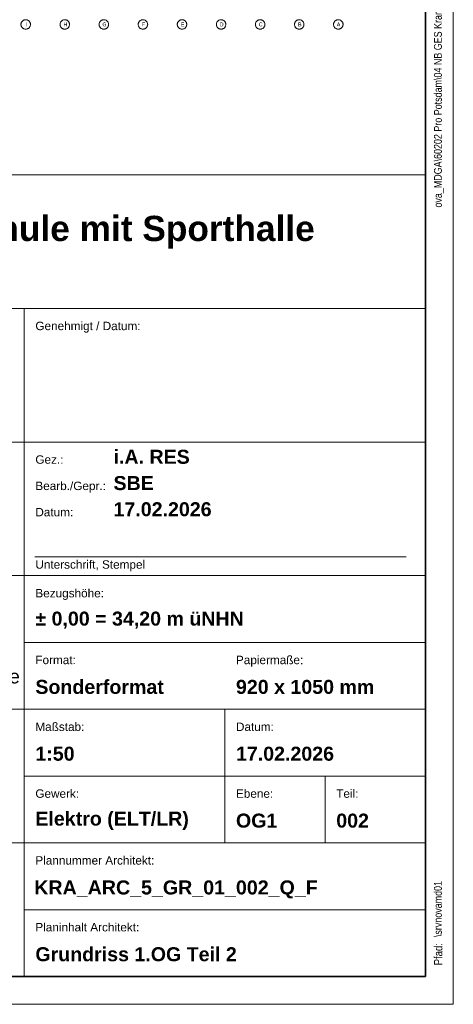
# Model space of a CAD drawing. Extents: x -620 to 300, y 62 to 1107.
# Tile 46 of 109: x 223 to 300, y 62 to 239. Entities that reach past the tile are written whole.
import ezdxf
from ezdxf.lldxf.tags import DXFTag

# ---------------------------------------------------------------- set-up
doc = ezdxf.new("R2010")
doc.units = 0
for name, color, linetype, lineweight in [('iwb_Plankopf Linie', 7, 'Continuous', 13), ('iwb_Plankopf Rahmen', 7, 'Continuous', 35), ('iwb_Plankopf Text', 7, 'Continuous', 18), ('PK_LP_Achsen', 7, 'STRICHPUNKT2', 5)]:
    doc.layers.add(name, color=color, linetype=linetype, lineweight=lineweight)
doc.layers.add('PK_LP_T02', color=7, linetype='Continuous', lineweight=9, true_color=0xff6600)
doc.styles.add('Arial Narrow', font='ARIALN.TTF')
doc.styles.add('Plankopf', font='arial.ttf')
doc.styles.get("Standard").update_dxf_attribs({"font": 'ARIALN.TTF'})
tags = doc.linetypes.add('Punkte_Nova', pattern=[4.8, 0.4, 0.2, -4, 0.2]).pattern_tags.tags
tags[10:11] = [DXFTag(74, 4), DXFTag(75, 0), DXFTag(340, '0'), DXFTag(46, 0.0), DXFTag(50, 0.0), DXFTag(44, 0.0), DXFTag(45, 0.0)]
tags[8:9] = [DXFTag(74, 4), DXFTag(75, 0), DXFTag(340, '0'), DXFTag(46, 0.0), DXFTag(50, 0.0), DXFTag(44, 0.0), DXFTag(45, 0.0)]
tags[6:7] = [DXFTag(74, 4), DXFTag(75, 0), DXFTag(340, '0'), DXFTag(46, 0.0), DXFTag(50, 0.0), DXFTag(44, 0.0), DXFTag(45, 0.0)]
tags[4:5] = [DXFTag(74, 4), DXFTag(75, 0), DXFTag(340, '0'), DXFTag(46, 0.0), DXFTag(50, 0.0), DXFTag(44, 0.0), DXFTag(45, 0.0)]
tags = doc.linetypes.add('STRICHPUNKT2', pattern=[12.7, 6.35, -3.175, 0, -3.175]).pattern_tags.tags
tags[10:11] = [DXFTag(74, 4), DXFTag(75, 0), DXFTag(340, '0'), DXFTag(46, 0.0), DXFTag(50, 0.0), DXFTag(44, 0.0), DXFTag(45, 0.0)]
tags[8:9] = [DXFTag(74, 4), DXFTag(75, 0), DXFTag(340, '0'), DXFTag(46, 0.0), DXFTag(50, 0.0), DXFTag(44, 0.0), DXFTag(45, 0.0)]
tags[6:7] = [DXFTag(74, 4), DXFTag(75, 0), DXFTag(340, '0'), DXFTag(46, 0.0), DXFTag(50, 0.0), DXFTag(44, 0.0), DXFTag(45, 0.0)]
tags[4:5] = [DXFTag(74, 4), DXFTag(75, 0), DXFTag(340, '0'), DXFTag(46, 0.0), DXFTag(50, 0.0), DXFTag(44, 0.0), DXFTag(45, 0.0)]

# ---------------------------------------------------------------- blocks, each defined once
blk = doc.blocks.new('Blockreferenz-A06G9G5L8I')
at = {"layer": 'PK_LP_Achsen', "linetype": 'ByBlock', "ltscale": 0.13}
for p, q in [((222.8, 238.69), (222.83, 238.77)), ((222.83, 238.77), (222.87, 238.84)), ((222.87, 238.84), (222.91, 238.91)), ((222.91, 238.91), (222.96, 238.98)), ((222.96, 238.98), (223.02, 239.04)), ((223.02, 239.04), (223.08, 239.1)), ((223.08, 239.1), (223.15, 239.15)), ((223.15, 239.15), (223.22, 239.19)), ((223.22, 239.19), (223.29, 239.23)), ((223.29, 239.23), (223.37, 239.25)), ((223.37, 239.25), (223.45, 239.27)), ((223.45, 239.27), (223.53, 239.29)), ((223.53, 239.29), (223.62, 239.29)), ((223.62, 239.29), (223.7, 239.29)), ((223.7, 239.29), (223.78, 239.27)), ((223.78, 239.27), (223.86, 239.25)), ((223.86, 239.25), (223.94, 239.23)), ((223.94, 239.23), (224.02, 239.19)), ((224.02, 239.19), (224.09, 239.15)), ((224.09, 239.15), (224.16, 239.1)), ((224.16, 239.1), (224.22, 239.04)), ((224.22, 239.04), (224.27, 238.98)), ((224.27, 238.98), (224.32, 238.91)), ((224.32, 238.91), (224.37, 238.84)), ((224.37, 238.84), (224.4, 238.77)), ((224.4, 238.77), (224.43, 238.69)), ((229.82, 238.69), (229.84, 238.77)), ((229.84, 238.77), (229.88, 238.84)), ((229.88, 238.84), (229.92, 238.91)), ((229.92, 238.91), (229.97, 238.98)), ((229.97, 238.98), (230.03, 239.04)), ((230.03, 239.04), (230.09, 239.1)), ((230.09, 239.1), (230.16, 239.15)), ((230.16, 239.15), (230.23, 239.19)), ((230.23, 239.19), (230.3, 239.23)), ((230.3, 239.23), (230.38, 239.25)), ((230.38, 239.25), (230.46, 239.27)), ((230.46, 239.27), (230.55, 239.29)), ((230.55, 239.29), (230.63, 239.29)), ((230.63, 239.29), (230.71, 239.29)), ((230.71, 239.29), (230.8, 239.27)), ((230.8, 239.27), (230.88, 239.25)), ((230.88, 239.25), (230.96, 239.23)), ((230.96, 239.23), (231.03, 239.19)), ((231.03, 239.19), (231.1, 239.15)), ((231.1, 239.15), (231.17, 239.1)), ((231.17, 239.1), (231.23, 239.04)), ((231.23, 239.04), (231.29, 238.98)), ((231.29, 238.98), (231.34, 238.91)), ((231.34, 238.91), (231.38, 238.84)), ((231.38, 238.84), (231.42, 238.77)), ((231.42, 238.77), (231.44, 238.69)), ((236.83, 238.69), (236.86, 238.77)), ((236.86, 238.77), (236.89, 238.84)), ((236.89, 238.84), (236.94, 238.91)), ((236.94, 238.91), (236.99, 238.98)), ((236.99, 238.98), (237.04, 239.04)), ((237.04, 239.04), (237.1, 239.1)), ((237.1, 239.1), (237.17, 239.15)), ((237.17, 239.15), (237.24, 239.19)), ((237.24, 239.19), (237.32, 239.23)), ((237.32, 239.23), (237.4, 239.25)), ((237.4, 239.25), (237.48, 239.27)), ((237.48, 239.27), (237.56, 239.29)), ((237.56, 239.29), (237.64, 239.29)), ((237.64, 239.29), (237.73, 239.29)), ((237.73, 239.29), (237.81, 239.27)), ((237.81, 239.27), (237.89, 239.25)), ((237.89, 239.25), (237.97, 239.23)), ((237.97, 239.23), (238.04, 239.19)), ((238.04, 239.19), (238.11, 239.15)), ((238.11, 239.15), (238.18, 239.1)), ((238.18, 239.1), (238.24, 239.04)), ((238.24, 239.04), (238.3, 238.98)), ((238.3, 238.98), (238.35, 238.91)), ((238.35, 238.91), (238.39, 238.84)), ((238.39, 238.84), (238.43, 238.77)), ((238.43, 238.77), (238.46, 238.69)), ((243.84, 238.69), (243.87, 238.77)), ((243.87, 238.77), (243.91, 238.84)), ((243.91, 238.84), (243.95, 238.91)), ((243.95, 238.91), (244, 238.98)), ((244, 238.98), (244.05, 239.04)), ((244.05, 239.04), (244.12, 239.1)), ((244.12, 239.1), (244.18, 239.15)), ((244.18, 239.15), (244.25, 239.19)), ((244.25, 239.19), (244.33, 239.23)), ((244.33, 239.23), (244.41, 239.25)), ((244.41, 239.25), (244.49, 239.27)), ((244.49, 239.27), (244.57, 239.29)), ((244.57, 239.29), (244.66, 239.29)), ((244.66, 239.29), (244.74, 239.29)), ((244.74, 239.29), (244.82, 239.27)), ((244.82, 239.27), (244.9, 239.25)), ((244.9, 239.25), (244.98, 239.23)), ((244.98, 239.23), (245.06, 239.19)), ((245.06, 239.19), (245.13, 239.15)), ((245.13, 239.15), (245.19, 239.1)), ((245.19, 239.1), (245.26, 239.04)), ((245.26, 239.04), (245.31, 238.98)), ((245.31, 238.98), (245.36, 238.91)), ((245.36, 238.91), (245.4, 238.84)), ((245.4, 238.84), (245.44, 238.77)), ((245.44, 238.77), (245.47, 238.69)), ((250.85, 238.69), (250.88, 238.77)), ((250.88, 238.77), (250.92, 238.84)), ((250.92, 238.84), (250.96, 238.91)), ((250.96, 238.91), (251.01, 238.98)), ((251.01, 238.98), (251.07, 239.04)), ((251.07, 239.04), (251.13, 239.1)), ((251.13, 239.1), (251.2, 239.15)), ((251.2, 239.15), (251.27, 239.19)), ((251.27, 239.19), (251.34, 239.23)), ((251.34, 239.23), (251.42, 239.25)), ((251.42, 239.25), (251.5, 239.27)), ((251.5, 239.27), (251.58, 239.29)), ((251.58, 239.29), (251.67, 239.29)), ((251.67, 239.29), (251.75, 239.29)), ((251.75, 239.29), (251.83, 239.27)), ((251.83, 239.27), (251.91, 239.25)), ((251.91, 239.25), (251.99, 239.23)), ((251.99, 239.23), (252.07, 239.19)), ((252.07, 239.19), (252.14, 239.15)), ((252.14, 239.15), (252.21, 239.1)), ((252.21, 239.1), (252.27, 239.04)), ((252.27, 239.04), (252.32, 238.98)), ((252.32, 238.98), (252.37, 238.91)), ((252.37, 238.91), (252.42, 238.84)), ((252.42, 238.84), (252.45, 238.77)), ((252.45, 238.77), (252.48, 238.69)), ((257.87, 238.69), (257.89, 238.77)), ((257.89, 238.77), (257.93, 238.84)), ((257.93, 238.84), (257.97, 238.91)), ((257.97, 238.91), (258.02, 238.98)), ((258.02, 238.98), (258.08, 239.04)), ((258.08, 239.04), (258.14, 239.1)), ((258.14, 239.1), (258.21, 239.15)), ((258.21, 239.15), (258.28, 239.19)), ((258.28, 239.19), (258.35, 239.23)), ((258.35, 239.23), (258.43, 239.25)), ((258.43, 239.25), (258.51, 239.27)), ((258.51, 239.27), (258.6, 239.29)), ((258.6, 239.29), (258.68, 239.29)), ((258.68, 239.29), (258.76, 239.29)), ((258.76, 239.29), (258.85, 239.27)), ((258.85, 239.27), (258.93, 239.25)), ((258.93, 239.25), (259.01, 239.23)), ((259.01, 239.23), (259.08, 239.19)), ((259.08, 239.19), (259.15, 239.15)), ((259.15, 239.15), (259.22, 239.1)), ((259.22, 239.1), (259.28, 239.04)), ((259.28, 239.04), (259.34, 238.98)), ((259.34, 238.98), (259.39, 238.91)), ((259.39, 238.91), (259.43, 238.84)), ((259.43, 238.84), (259.47, 238.77)), ((259.47, 238.77), (259.49, 238.69)), ((264.88, 238.69), (264.91, 238.77)), ((264.91, 238.77), (264.94, 238.84)), ((264.94, 238.84), (264.99, 238.91)), ((264.99, 238.91), (265.04, 238.98)), ((265.04, 238.98), (265.09, 239.04)), ((265.09, 239.04), (265.15, 239.1)), ((265.15, 239.1), (265.22, 239.15)), ((265.22, 239.15), (265.29, 239.19)), ((265.29, 239.19), (265.37, 239.23)), ((265.37, 239.23), (265.45, 239.25)), ((265.45, 239.25), (265.53, 239.27)), ((265.53, 239.27), (265.61, 239.29)), ((265.61, 239.29), (265.69, 239.29)), ((265.69, 239.29), (265.78, 239.29)), ((265.78, 239.29), (265.86, 239.27)), ((265.86, 239.27), (265.94, 239.25)), ((265.94, 239.25), (266.02, 239.23)), ((266.02, 239.23), (266.09, 239.19)), ((266.09, 239.19), (266.16, 239.15)), ((266.16, 239.15), (266.23, 239.1)), ((266.23, 239.1), (266.29, 239.04)), ((266.29, 239.04), (266.35, 238.98)), ((266.35, 238.98), (266.4, 238.91)), ((266.4, 238.91), (266.44, 238.84)), ((266.44, 238.84), (266.48, 238.77)), ((266.48, 238.77), (266.51, 238.69)), ((271.89, 238.69), (271.92, 238.77)), ((271.92, 238.77), (271.96, 238.84)), ((271.96, 238.84), (272, 238.91)), ((272, 238.91), (272.05, 238.98)), ((272.05, 238.98), (272.1, 239.04)), ((272.1, 239.04), (272.17, 239.1)), ((272.17, 239.1), (272.23, 239.15)), ((272.23, 239.15), (272.3, 239.19)), ((272.3, 239.19), (272.38, 239.23)), ((272.38, 239.23), (272.46, 239.25)), ((272.46, 239.25), (272.54, 239.27)), ((272.54, 239.27), (272.62, 239.29)), ((272.62, 239.29), (272.71, 239.29)), ((272.71, 239.29), (272.79, 239.29)), ((272.79, 239.29), (272.87, 239.27)), ((272.87, 239.27), (272.95, 239.25)), ((272.95, 239.25), (273.03, 239.23)), ((273.03, 239.23), (273.11, 239.19)), ((273.11, 239.19), (273.18, 239.15)), ((273.18, 239.15), (273.24, 239.1)), ((273.24, 239.1), (273.31, 239.04)), ((273.31, 239.04), (273.36, 238.98)), ((273.36, 238.98), (273.41, 238.91)), ((273.41, 238.91), (273.45, 238.84)), ((273.45, 238.84), (273.49, 238.77)), ((273.49, 238.77), (273.52, 238.69)), ((278.9, 238.69), (278.93, 238.77)), ((278.93, 238.77), (278.97, 238.84)), ((278.97, 238.84), (279.01, 238.91)), ((279.01, 238.91), (279.06, 238.98)), ((279.06, 238.98), (279.12, 239.04)), ((279.12, 239.04), (279.18, 239.1)), ((279.18, 239.1), (279.25, 239.15)), ((279.25, 239.15), (279.32, 239.19)), ((279.32, 239.19), (279.39, 239.23)), ((279.39, 239.23), (279.47, 239.25)), ((279.47, 239.25), (279.55, 239.27)), ((279.55, 239.27), (279.63, 239.29)), ((279.63, 239.29), (279.72, 239.29)), ((279.72, 239.29), (279.8, 239.29)), ((279.8, 239.29), (279.88, 239.27)), ((279.88, 239.27), (279.96, 239.25)), ((279.96, 239.25), (280.04, 239.23)), ((280.04, 239.23), (280.12, 239.19)), ((280.12, 239.19), (280.19, 239.15)), ((280.19, 239.15), (280.26, 239.1)), ((280.26, 239.1), (280.32, 239.04)), ((280.32, 239.04), (280.37, 238.98)), ((280.37, 238.98), (280.42, 238.91)), ((280.42, 238.91), (280.47, 238.84)), ((280.47, 238.84), (280.5, 238.77)), ((280.5, 238.77), (280.53, 238.69)), ((222.77, 238.52), (222.78, 238.61)), ((222.77, 238.44), (222.77, 238.52)), ((222.77, 238.36), (222.77, 238.44)), ((222.78, 238.28), (222.77, 238.36)), ((222.78, 238.61), (222.8, 238.69)), ((222.8, 238.19), (222.78, 238.28)), ((222.83, 238.12), (222.8, 238.19)), ((222.87, 238.04), (222.83, 238.12)), ((222.91, 237.97), (222.87, 238.04)), ((222.96, 237.9), (222.91, 237.97)), ((223.02, 237.84), (222.96, 237.9)), ((223.08, 237.78), (223.02, 237.84)), ((223.15, 237.73), (223.08, 237.78)), ((223.22, 237.69), (223.15, 237.73)), ((223.29, 237.66), (223.22, 237.69)), ((223.37, 237.63), (223.29, 237.66)), ((223.45, 237.61), (223.37, 237.63)), ((223.53, 237.6), (223.45, 237.61)), ((223.62, 237.59), (223.53, 237.6)), ((223.7, 237.6), (223.62, 237.59)), ((223.78, 237.61), (223.7, 237.6)), ((223.86, 237.63), (223.78, 237.61)), ((223.94, 237.66), (223.86, 237.63)), ((224.02, 237.69), (223.94, 237.66)), ((224.09, 237.73), (224.02, 237.69)), ((224.16, 237.78), (224.09, 237.73)), ((224.22, 237.84), (224.16, 237.78)), ((224.27, 237.9), (224.22, 237.84)), ((224.32, 237.97), (224.27, 237.9)), ((224.37, 238.04), (224.32, 237.97)), ((224.4, 238.12), (224.37, 238.04)), ((224.43, 238.19), (224.4, 238.12)), ((224.43, 238.69), (224.45, 238.61)), ((224.45, 238.28), (224.43, 238.19)), ((224.45, 238.61), (224.46, 238.52)), ((224.46, 238.36), (224.45, 238.28)), ((224.46, 238.52), (224.47, 238.44)), ((224.47, 238.44), (224.46, 238.36)), ((229.78, 238.52), (229.8, 238.61)), ((229.78, 238.44), (229.78, 238.52)), ((229.78, 238.36), (229.78, 238.44)), ((229.8, 238.28), (229.78, 238.36)), ((229.8, 238.61), (229.82, 238.69)), ((229.82, 238.19), (229.8, 238.28)), ((229.84, 238.12), (229.82, 238.19)), ((229.88, 238.04), (229.84, 238.12)), ((229.92, 237.97), (229.88, 238.04)), ((229.97, 237.9), (229.92, 237.97)), ((230.03, 237.84), (229.97, 237.9)), ((230.09, 237.78), (230.03, 237.84)), ((230.16, 237.73), (230.09, 237.78)), ((230.23, 237.69), (230.16, 237.73)), ((230.3, 237.66), (230.23, 237.69)), ((230.38, 237.63), (230.3, 237.66)), ((230.46, 237.61), (230.38, 237.63)), ((230.55, 237.6), (230.46, 237.61)), ((230.63, 237.59), (230.55, 237.6)), ((230.71, 237.6), (230.63, 237.59)), ((230.8, 237.61), (230.71, 237.6)), ((230.88, 237.63), (230.8, 237.61)), ((230.96, 237.66), (230.88, 237.63)), ((231.03, 237.69), (230.96, 237.66)), ((231.1, 237.73), (231.03, 237.69)), ((231.17, 237.78), (231.1, 237.73)), ((231.23, 237.84), (231.17, 237.78)), ((231.29, 237.9), (231.23, 237.84)), ((231.34, 237.97), (231.29, 237.9)), ((231.38, 238.04), (231.34, 237.97)), ((231.42, 238.12), (231.38, 238.04)), ((231.44, 238.19), (231.42, 238.12)), ((231.44, 238.69), (231.46, 238.61)), ((231.46, 238.28), (231.44, 238.19)), ((231.46, 238.61), (231.48, 238.52)), ((231.48, 238.36), (231.46, 238.28)), ((231.48, 238.52), (231.48, 238.44)), ((231.48, 238.44), (231.48, 238.36)), ((236.79, 238.44), (236.8, 238.52)), ((236.8, 238.36), (236.79, 238.44)), ((236.8, 238.52), (236.81, 238.61)), ((236.81, 238.28), (236.8, 238.36)), ((236.81, 238.61), (236.83, 238.69)), ((236.83, 238.19), (236.81, 238.28)), ((236.86, 238.12), (236.83, 238.19)), ((236.89, 238.04), (236.86, 238.12)), ((236.94, 237.97), (236.89, 238.04)), ((236.99, 237.9), (236.94, 237.97)), ((237.04, 237.84), (236.99, 237.9)), ((237.1, 237.78), (237.04, 237.84)), ((237.17, 237.73), (237.1, 237.78)), ((237.24, 237.69), (237.17, 237.73)), ((237.32, 237.66), (237.24, 237.69)), ((237.4, 237.63), (237.32, 237.66)), ((237.48, 237.61), (237.4, 237.63)), ((237.56, 237.6), (237.48, 237.61)), ((237.64, 237.59), (237.56, 237.6)), ((237.73, 237.6), (237.64, 237.59)), ((237.81, 237.61), (237.73, 237.6)), ((237.89, 237.63), (237.81, 237.61)), ((237.97, 237.66), (237.89, 237.63)), ((238.04, 237.69), (237.97, 237.66)), ((238.11, 237.73), (238.04, 237.69)), ((238.18, 237.78), (238.11, 237.73)), ((238.24, 237.84), (238.18, 237.78)), ((238.3, 237.9), (238.24, 237.84)), ((238.35, 237.97), (238.3, 237.9)), ((238.39, 238.04), (238.35, 237.97)), ((238.43, 238.12), (238.39, 238.04)), ((238.46, 238.19), (238.43, 238.12)), ((238.46, 238.69), (238.48, 238.61)), ((238.48, 238.28), (238.46, 238.19)), ((238.48, 238.61), (238.49, 238.52)), ((238.49, 238.36), (238.48, 238.28)), ((238.49, 238.52), (238.49, 238.44)), ((238.49, 238.44), (238.49, 238.36)), ((243.81, 238.52), (243.82, 238.61)), ((243.81, 238.44), (243.81, 238.52)), ((243.81, 238.36), (243.81, 238.44)), ((243.82, 238.28), (243.81, 238.36)), ((243.82, 238.61), (243.84, 238.69)), ((243.84, 238.19), (243.82, 238.28)), ((243.87, 238.12), (243.84, 238.19)), ((243.91, 238.04), (243.87, 238.12)), ((243.95, 237.97), (243.91, 238.04)), ((244, 237.9), (243.95, 237.97)), ((244.05, 237.84), (244, 237.9)), ((244.12, 237.78), (244.05, 237.84)), ((244.18, 237.73), (244.12, 237.78)), ((244.25, 237.69), (244.18, 237.73)), ((244.33, 237.66), (244.25, 237.69)), ((244.41, 237.63), (244.33, 237.66)), ((244.49, 237.61), (244.41, 237.63)), ((244.57, 237.6), (244.49, 237.61)), ((244.66, 237.59), (244.57, 237.6)), ((244.74, 237.6), (244.66, 237.59)), ((244.82, 237.61), (244.74, 237.6)), ((244.9, 237.63), (244.82, 237.61)), ((244.98, 237.66), (244.9, 237.63)), ((245.06, 237.69), (244.98, 237.66)), ((245.13, 237.73), (245.06, 237.69)), ((245.19, 237.78), (245.13, 237.73)), ((245.26, 237.84), (245.19, 237.78)), ((245.31, 237.9), (245.26, 237.84)), ((245.36, 237.97), (245.31, 237.9)), ((245.4, 238.04), (245.36, 237.97)), ((245.44, 238.12), (245.4, 238.04)), ((245.47, 238.19), (245.44, 238.12)), ((245.47, 238.69), (245.49, 238.61)), ((245.49, 238.28), (245.47, 238.19)), ((245.49, 238.61), (245.5, 238.52)), ((245.5, 238.36), (245.49, 238.28)), ((245.5, 238.52), (245.51, 238.44)), ((245.51, 238.44), (245.5, 238.36)), ((250.82, 238.52), (250.83, 238.61)), ((250.82, 238.44), (250.82, 238.52)), ((250.82, 238.36), (250.82, 238.44)), ((250.83, 238.28), (250.82, 238.36)), ((250.83, 238.61), (250.85, 238.69)), ((250.85, 238.19), (250.83, 238.28)), ((250.88, 238.12), (250.85, 238.19)), ((250.92, 238.04), (250.88, 238.12)), ((250.96, 237.97), (250.92, 238.04)), ((251.01, 237.9), (250.96, 237.97)), ((251.07, 237.84), (251.01, 237.9)), ((251.13, 237.78), (251.07, 237.84)), ((251.2, 237.73), (251.13, 237.78)), ((251.27, 237.69), (251.2, 237.73)), ((251.34, 237.66), (251.27, 237.69)), ((251.42, 237.63), (251.34, 237.66)), ((251.5, 237.61), (251.42, 237.63)), ((251.58, 237.6), (251.5, 237.61)), ((251.67, 237.59), (251.58, 237.6)), ((251.75, 237.6), (251.67, 237.59)), ((251.83, 237.61), (251.75, 237.6)), ((251.91, 237.63), (251.83, 237.61)), ((251.99, 237.66), (251.91, 237.63)), ((252.07, 237.69), (251.99, 237.66)), ((252.14, 237.73), (252.07, 237.69)), ((252.21, 237.78), (252.14, 237.73)), ((252.27, 237.84), (252.21, 237.78)), ((252.32, 237.9), (252.27, 237.84)), ((252.37, 237.97), (252.32, 237.9)), ((252.42, 238.04), (252.37, 237.97)), ((252.45, 238.12), (252.42, 238.04)), ((252.48, 238.19), (252.45, 238.12)), ((252.48, 238.69), (252.5, 238.61)), ((252.5, 238.28), (252.48, 238.19)), ((252.5, 238.61), (252.51, 238.52)), ((252.51, 238.36), (252.5, 238.28)), ((252.51, 238.52), (252.52, 238.44)), ((252.52, 238.44), (252.51, 238.36)), ((257.83, 238.52), (257.85, 238.61)), ((257.83, 238.44), (257.83, 238.52)), ((257.83, 238.36), (257.83, 238.44)), ((257.85, 238.28), (257.83, 238.36)), ((257.85, 238.61), (257.87, 238.69)), ((257.87, 238.19), (257.85, 238.28)), ((257.89, 238.12), (257.87, 238.19)), ((257.93, 238.04), (257.89, 238.12)), ((257.97, 237.97), (257.93, 238.04)), ((258.02, 237.9), (257.97, 237.97)), ((258.08, 237.84), (258.02, 237.9)), ((258.14, 237.78), (258.08, 237.84)), ((258.21, 237.73), (258.14, 237.78)), ((258.28, 237.69), (258.21, 237.73)), ((258.35, 237.66), (258.28, 237.69)), ((258.43, 237.63), (258.35, 237.66)), ((258.51, 237.61), (258.43, 237.63)), ((258.6, 237.6), (258.51, 237.61)), ((258.68, 237.59), (258.6, 237.6)), ((258.76, 237.6), (258.68, 237.59)), ((258.85, 237.61), (258.76, 237.6)), ((258.93, 237.63), (258.85, 237.61)), ((259.01, 237.66), (258.93, 237.63)), ((259.08, 237.69), (259.01, 237.66)), ((259.15, 237.73), (259.08, 237.69)), ((259.22, 237.78), (259.15, 237.73)), ((259.28, 237.84), (259.22, 237.78)), ((259.34, 237.9), (259.28, 237.84)), ((259.39, 237.97), (259.34, 237.9)), ((259.43, 238.04), (259.39, 237.97)), ((259.47, 238.12), (259.43, 238.04)), ((259.49, 238.19), (259.47, 238.12)), ((259.49, 238.69), (259.51, 238.61)), ((259.51, 238.28), (259.49, 238.19)), ((259.51, 238.61), (259.53, 238.52)), ((259.53, 238.36), (259.51, 238.28)), ((259.53, 238.52), (259.53, 238.44)), ((259.53, 238.44), (259.53, 238.36)), ((264.84, 238.44), (264.85, 238.52)), ((264.85, 238.36), (264.84, 238.44)), ((264.85, 238.52), (264.86, 238.61)), ((264.86, 238.28), (264.85, 238.36)), ((264.86, 238.61), (264.88, 238.69)), ((264.88, 238.19), (264.86, 238.28)), ((264.91, 238.12), (264.88, 238.19)), ((264.94, 238.04), (264.91, 238.12)), ((264.99, 237.97), (264.94, 238.04)), ((265.04, 237.9), (264.99, 237.97)), ((265.09, 237.84), (265.04, 237.9)), ((265.15, 237.78), (265.09, 237.84)), ((265.22, 237.73), (265.15, 237.78)), ((265.29, 237.69), (265.22, 237.73)), ((265.37, 237.66), (265.29, 237.69)), ((265.45, 237.63), (265.37, 237.66)), ((265.53, 237.61), (265.45, 237.63)), ((265.61, 237.6), (265.53, 237.61)), ((265.69, 237.59), (265.61, 237.6)), ((265.78, 237.6), (265.69, 237.59)), ((265.86, 237.61), (265.78, 237.6)), ((265.94, 237.63), (265.86, 237.61)), ((266.02, 237.66), (265.94, 237.63)), ((266.09, 237.69), (266.02, 237.66)), ((266.16, 237.73), (266.09, 237.69)), ((266.23, 237.78), (266.16, 237.73)), ((266.29, 237.84), (266.23, 237.78)), ((266.35, 237.9), (266.29, 237.84)), ((266.4, 237.97), (266.35, 237.9)), ((266.44, 238.04), (266.4, 237.97)), ((266.48, 238.12), (266.44, 238.04)), ((266.51, 238.19), (266.48, 238.12)), ((266.51, 238.69), (266.53, 238.61)), ((266.53, 238.28), (266.51, 238.19)), ((266.53, 238.61), (266.54, 238.52)), ((266.54, 238.36), (266.53, 238.28)), ((266.54, 238.52), (266.54, 238.44)), ((266.54, 238.44), (266.54, 238.36)), ((271.86, 238.52), (271.87, 238.61)), ((271.86, 238.44), (271.86, 238.52)), ((271.86, 238.36), (271.86, 238.44)), ((271.87, 238.28), (271.86, 238.36)), ((271.87, 238.61), (271.89, 238.69)), ((271.89, 238.19), (271.87, 238.28)), ((271.92, 238.12), (271.89, 238.19)), ((271.96, 238.04), (271.92, 238.12)), ((272, 237.97), (271.96, 238.04)), ((272.05, 237.9), (272, 237.97)), ((272.1, 237.84), (272.05, 237.9)), ((272.17, 237.78), (272.1, 237.84)), ((272.23, 237.73), (272.17, 237.78)), ((272.3, 237.69), (272.23, 237.73)), ((272.38, 237.66), (272.3, 237.69)), ((272.46, 237.63), (272.38, 237.66)), ((272.54, 237.61), (272.46, 237.63)), ((272.62, 237.6), (272.54, 237.61)), ((272.71, 237.59), (272.62, 237.6)), ((272.79, 237.6), (272.71, 237.59)), ((272.87, 237.61), (272.79, 237.6)), ((272.95, 237.63), (272.87, 237.61)), ((273.03, 237.66), (272.95, 237.63)), ((273.11, 237.69), (273.03, 237.66)), ((273.18, 237.73), (273.11, 237.69)), ((273.24, 237.78), (273.18, 237.73)), ((273.31, 237.84), (273.24, 237.78)), ((273.36, 237.9), (273.31, 237.84)), ((273.41, 237.97), (273.36, 237.9)), ((273.45, 238.04), (273.41, 237.97)), ((273.49, 238.12), (273.45, 238.04)), ((273.52, 238.19), (273.49, 238.12)), ((273.52, 238.69), (273.54, 238.61)), ((273.54, 238.28), (273.52, 238.19)), ((273.54, 238.61), (273.55, 238.52)), ((273.55, 238.36), (273.54, 238.28)), ((273.55, 238.52), (273.56, 238.44)), ((273.56, 238.44), (273.55, 238.36)), ((278.87, 238.52), (278.88, 238.61)), ((278.87, 238.44), (278.87, 238.52)), ((278.87, 238.36), (278.87, 238.44)), ((278.88, 238.28), (278.87, 238.36)), ((278.88, 238.61), (278.9, 238.69)), ((278.9, 238.19), (278.88, 238.28)), ((278.93, 238.12), (278.9, 238.19)), ((278.97, 238.04), (278.93, 238.12)), ((279.01, 237.97), (278.97, 238.04)), ((279.06, 237.9), (279.01, 237.97)), ((279.12, 237.84), (279.06, 237.9)), ((279.18, 237.78), (279.12, 237.84)), ((279.25, 237.73), (279.18, 237.78)), ((279.32, 237.69), (279.25, 237.73)), ((279.39, 237.66), (279.32, 237.69)), ((279.47, 237.63), (279.39, 237.66)), ((279.55, 237.61), (279.47, 237.63)), ((279.63, 237.6), (279.55, 237.61)), ((279.72, 237.59), (279.63, 237.6)), ((279.8, 237.6), (279.72, 237.59)), ((279.88, 237.61), (279.8, 237.6)), ((279.96, 237.63), (279.88, 237.61)), ((280.04, 237.66), (279.96, 237.63)), ((280.12, 237.69), (280.04, 237.66)), ((280.19, 237.73), (280.12, 237.69)), ((280.26, 237.78), (280.19, 237.73)), ((280.32, 237.84), (280.26, 237.78)), ((280.37, 237.9), (280.32, 237.84)), ((280.42, 237.97), (280.37, 237.9)), ((280.47, 238.04), (280.42, 237.97)), ((280.5, 238.12), (280.47, 238.04)), ((280.53, 238.19), (280.5, 238.12)), ((280.53, 238.69), (280.55, 238.61)), ((280.55, 238.28), (280.53, 238.19)), ((280.55, 238.61), (280.56, 238.52)), ((280.56, 238.36), (280.55, 238.28)), ((280.56, 238.52), (280.57, 238.44)), ((280.57, 238.44), (280.56, 238.36))]:
    blk.add_line(p, q, dxfattribs=at)
at = {"layer": 'PK_LP_Achsen', "linetype": 'ByBlock', "ltscale": 0.13, "char_height": 0.6954, "attachment_point": 1}
for s, insert in [('{\\fArial Narrow;I}', (223.58, 238.79)), ('{\\fArial Narrow;H}', (230.41, 238.79)), ('{\\fArial Narrow;G}', (237.38, 238.79)), ('{\\fArial Narrow;F}', (244.46, 238.79)), ('{\\fArial Narrow;E}', (251.46, 238.79)), ('{\\fArial Narrow;D}', (258.44, 238.79)), ('{\\fArial Narrow;C}', (265.44, 238.79)), ('{\\fArial Narrow;B}', (272.49, 238.79)), ('{\\fArial Narrow;A}', (279.45, 238.79))]:
    blk.add_mtext(s, dxfattribs=dict(at, insert=insert))

msp = doc.modelspace()

# ---------------------------------------------------------------- linework, layer by layer
at = {"layer": 'iwb_Plankopf Linie', "ltscale": 0.13}
for p, q in [((295.35, 67.43), (295.35, 359.43)), ((115.35, 211.43), (295.35, 211.43)), ((115.35, 187.43), (295.35, 187.43)), ((223.35, 187.43), (223.35, 67.43)), ((115.35, 163.43), (295.35, 163.43)), ((115.35, 139.43), (295.35, 139.43)), ((223.35, 127.43), (295.35, 127.43)), ((115.35, 115.43), (295.35, 115.43)), ((259.35, 91.43), (259.35, 115.43)), ((223.35, 103.43), (295.35, 103.43)), ((277.35, 91.43), (277.35, 103.43)), ((115.35, 91.43), (295.35, 91.43)), ((223.35, 79.43), (295.35, 79.43)), ((115.35, 67.43), (295.35, 67.43))]:
    msp.add_line(p, q, dxfattribs=at)
at = {"layer": 'iwb_Plankopf Rahmen', "ltscale": 0.35}
for p, q in [((295.35, 359.43), (295.35, 67.43)), ((295.35, 91.43), (295.35, 79.43))]:
    msp.add_line(p, q, dxfattribs=at)
at = {"layer": 'iwb_Plankopf Rahmen', "color": 8, "lineweight": 13, "ltscale": 0.13, "true_color": 0x808080}
msp.add_lwpolyline([(300.35, 62.43), (-619.65, 62.43), (-619.65, 1107.43), (300.35, 1107.43), (300.35, 62.43)], close=True, dxfattribs=at)
at = {"layer": 'iwb_Plankopf Rahmen', "ltscale": 0.35}
msp.add_lwpolyline([(-599.65, 67.43), (-599.65, 1102.43), (295.35, 1102.43), (295.35, 67.43), (-599.65, 67.43)], close=True, dxfattribs=at)
at = {"layer": 'iwb_Plankopf Text', "linetype": 'Punkte_Nova', "ltscale": 0.18}
msp.add_line((291.87, 142.79), (225.23, 142.79), dxfattribs=at)

# ---------------------------------------------------------------- block references
at = {"layer": 'PK_LP_T02', "ltscale": 0.13}
msp.add_blockref('Blockreferenz-A06G9G5L8I', (0, 0), dxfattribs=at)

# ---------------------------------------------------------------- texts
at = {"layer": 'iwb_Plankopf Text', "ltscale": 0.18, "insert": (296.89, 74.51), "char_height": 1.4, "attachment_point": 1, "rotation": 90, "line_spacing_factor": 1.002}
msp.add_mtext('{\\fArial Narrow;\\\\srvnovamd01\\Nova_MD\\TGA\\60202 Pro Potsdam\\04 NB GES Krampnitz\\09 NOVA\\60202-04_AP_NB GES Krampnitz\\TGA\\Elektro\\Leerrohrplanung\\E_Leerrohr_1OG.n4m007KRA_ELT_5_LR_01_002_P_A}', dxfattribs=at)
at = {"layer": 'iwb_Plankopf Text', "ltscale": 0.18, "line_spacing_factor": 0.996218, "style": 'Plankopf'}
for s, insert, char_height, width, attachment_point in [('\\fArial|b1|i0|c0|p34;Entwicklung einer Gesamtschule mit Sporthalle', (132.35, 204.06), 4.531, 161.2025, 1), ('\\fArial|b1|i0|c0|p34;i.A. RES', (239.38, 160.76), 2.5172, 67.9984, 4), ('\\fArial|b1|i0|c0|p34;SBE', (239.38, 156.04), 2.5172, 67.9984, 4), ('\\fArial|b1|i0|c0|p34;17.02.2026', (239.38, 151.34), 2.5172, 67.9984, 4), ('\\fArial|b1|i0|c0|p34;± 0,00 = 34,20 m üNHN', (225.35, 131.43), 2.5172, 67.9984, 4), ('\\fArial|b1|i0|c0|p34;Sonderformat', (225.35, 119.43), 2.5172, 31.9966, 4), ('\\fArial|b1|i0|c0|p34;920 x 1050 mm', (261.35, 119.43), 2.5172, 31.9966, 4), ('\\fArial|b1|i0|c0|p34;1:50', (225.35, 107.43), 2.5172, 67.9984, 4), ('\\fArial|b1|i0|c0|p34;17.02.2026', (261.35, 107.43), 2.5172, 67.9984, 4), ('\\fArial|b1|i0|c0|p34;Elektro (ELT/LR)', (225.35, 95.41), 2.5172, 67.9984, 4), ('\\fArial|b1|i0|c0|p34;OG1', (261.35, 95.41), 2.5172, 7.9992, 4), ('\\fArial|b1|i0|c0|p34;002', (279.35, 95.41), 2.5172, 7.9992, 4), ('\\fArial|b1|i0|c0|p34;Grundriss 1.OG Teil 2', (225.35, 71.41), 2.5172, 67.9984, 4)]:
    msp.add_mtext(s, dxfattribs=dict(at, insert=insert, char_height=char_height, width=width, attachment_point=attachment_point))
at = {"layer": 'iwb_Plankopf Text', "ltscale": 0.18, "attachment_point": 1, "line_spacing_factor": 0.970891, "style": 'Plankopf'}
for s, insert, char_height in [('Genehmigt / Datum:', (225.35, 185.04), 1.5105), ('Gez.:', (225.35, 161.04), 1.51), ('Bearb./Gepr.:', (225.35, 156.31), 1.5105), ('Datum:', (225.35, 151.59), 1.51), ('Unterschrift, Stempel', (225.35, 142.19), 1.5105), ('Bezugshöhe:', (225.35, 137.04), 1.5105), ('T   0 35 18 32 96 33\\PE   krampnitz@jaeger-ingenieure.de', (166.24, 126.66), 2.5172), ('Format:', (225.35, 125.04), 1.51), ('Papiermaße:', (261.35, 125.04), 1.5105), ('Maßstab:', (225.35, 113.04), 1.51), ('Datum:', (261.35, 113.04), 1.51), ('Gewerk:', (225.35, 101.04), 1.51), ('Ebene:', (261.35, 101.04), 1.51), ('Teil:', (279.35, 101.04), 1.51), ('Plannummer Architekt:', (225.35, 89.04), 1.5105), ('Planinhalt Architekt:', (225.35, 77.04), 1.5105)]:
    msp.add_mtext(s, dxfattribs=dict(at, insert=insert, char_height=char_height))
at = {"layer": 'iwb_Plankopf Text', "ltscale": 0.18, "insert": (225.15, 84.68), "char_height": 2.52, "attachment_point": 1, "line_spacing_factor": 1.002}
msp.add_mtext('{\\fArial|b1|i0;KRA_ARC_5_GR_01_002_Q_F}', dxfattribs=at)
at = {"layer": 'iwb_Plankopf Text', "ltscale": 0.18, "insert": (296.89, 69.43), "char_height": 1.5, "attachment_point": 1, "rotation": 90, "style": 'Arial Narrow'}
msp.add_mtext('\\A1;{Pfad:}', dxfattribs=at)

doc.saveas('drawing.dxf')
